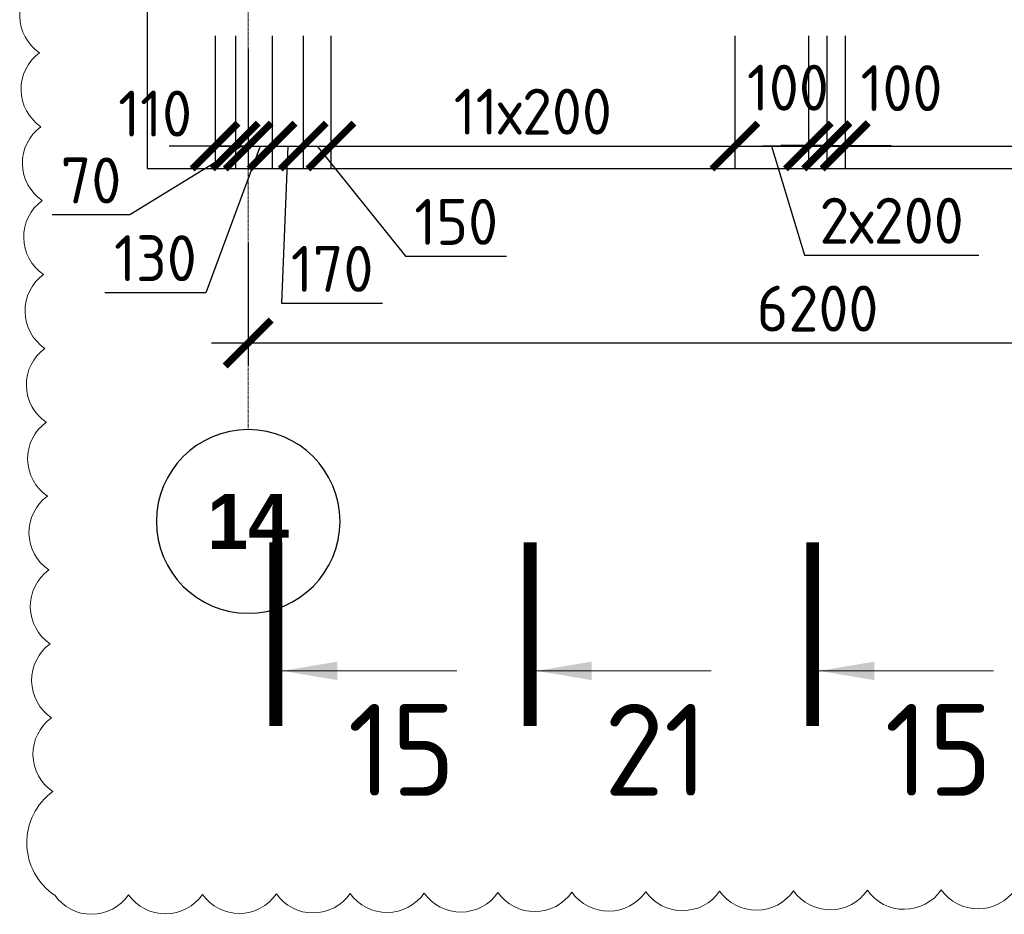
# Model space of a CAD drawing. Header units: millimetres. Extents: x 376598 to 1249954, y -318491 to -22134.
# Tile 150 of 256: x 605301 to 610661, y -123956 to -119085. Entities that reach past the tile are written whole.
import ezdxf

# ---------------------------------------------------------------- set-up
doc = ezdxf.new("R2010")
doc.units = ezdxf.units.MM
doc.linetypes.add('______5', pattern=[1100, 800, -100, 100, -100])
doc.linetypes.add('осевая', pattern=[50.8, 31.75, -6.35, 6.35, -6.35])
for name, color, linetype, lineweight in [('Standard', 7, 'Continuous', 25), ('Оси', 40, '______5', 18), ('РАЗМЕРЫ', 1, 'Continuous', 9), ('Узлы', 7, 'Continuous', 0)]:
    doc.layers.add(name, color=color, linetype=linetype, lineweight=lineweight)
doc.styles.add('Century Gothic', font='GOTHIC.TTF')
doc.styles.add('GOST-2.304_Type-B', font='GOST_Common.ttf')
doc.dimstyles.new('СПДС', dxfattribs={"dimscale": 100, "dimtxt": 2.5, "dimasz": 2.5, "dimexe": 1.25, "dimexo": 0, "dimtad": 1, "dimdec": 0, "dimtxsty": 'GOST-2.304_Type-B', "dimblk": 'ARCHTICK', "dimcen": 2.5, "dimdle": 2, "dimadec": 0, "dimazin": 2, "dimtfac": 0.75, "dimtdec": 0, "dimtmove": 1, "dimatfit": 3, "dimfxl": 1, "dimtolj": 1, "dimarcsym": 1})

# ---------------------------------------------------------------- blocks, each defined once
blk = doc.blocks.new('NSY101')
at = {"color": 0, "linetype": 'ByBlock', "lineweight": -2}
blk.add_circle((0, 0), 50, dxfattribs=at)
blk = doc.blocks.new('_ArchTick')
at = {"color": 0, "linetype": 'ByBlock', "const_width": 0.15}
blk.add_lwpolyline([(-0.5, -0.5), (0.5, 0.5)], dxfattribs=at)
blk = doc.blocks.new('*D75')
at = {"layer": 'DEFPOINTS', "color": 0, "lineweight": 0, "transparency": 16777216}
for p in [(606544.8, -120298.7), (612744.8, -120519.8), (606544.8, -120845.4)]:
    blk.add_point(p, dxfattribs=at)
at = {"layer": 'РАЗМЕРЫ', "color": 0, "lineweight": -2, "transparency": 16777216}
for p, q in [((606544.8, -120298.7), (606544.8, -120970.4)), ((612744.8, -120519.8), (612744.8, -120970.4)), ((612944.8, -120845.4), (606344.8, -120845.4))]:
    blk.add_line(p, q, dxfattribs=at)
at = {"layer": 'РАЗМЕРЫ', "color": 0, "lineweight": -2, "transparency": 16777216, "xscale": 250, "yscale": 250, "zscale": 250, "rotation": 180}
blk.add_blockref('_ArchTick', (606544.8, -120845.4), dxfattribs=at)
at = {"layer": 'РАЗМЕРЫ', "color": 0, "lineweight": -2, "transparency": 16777216, "xscale": 250, "yscale": 250, "zscale": 250}
blk.add_blockref('_ArchTick', (612744.8, -120845.4), dxfattribs=at)
at = {"layer": 'РАЗМЕРЫ', "color": 0, "lineweight": 0, "transparency": 16777216, "insert": (609644.8, -120657.9), "char_height": 250, "attachment_point": 5, "style": 'GOST-2.304_Type-B'}
blk.add_mtext('\\A1;6200', dxfattribs=at)
blk = doc.blocks.new('*D1333')
at = {"layer": 'DEFPOINTS', "color": 0, "lineweight": 0, "transparency": 16777216}
for p in [(606474.9, -119173.4, -720), (606545.2, -119681.5), (606474.9, -119772.9)]:
    blk.add_point(p, dxfattribs=at)
at = {"layer": 'РАЗМЕРЫ', "color": 0, "lineweight": -2, "transparency": 16777216}
for p, q in [((606474.9, -119173.4), (606474.9, -119897.9)), ((606545.2, -119681.5), (606545.2, -119897.9)), ((606510, -119772.9), (605901, -120147.9)), ((606474.9, -119772.9), (606224.9, -119772.9)), ((606545.2, -119772.9), (606474.9, -119772.9)), ((606545.2, -119772.9), (606474.9, -119772.9)), ((606545.2, -119772.9), (606795.2, -119772.9)), ((605901, -120147.9), (605477.1, -120147.9))]:
    blk.add_line(p, q, dxfattribs=at)
at = {"layer": 'РАЗМЕРЫ', "color": 0, "lineweight": -2, "transparency": 16777216, "xscale": 250, "yscale": 250, "zscale": 250}
blk.add_blockref('_ArchTick', (606474.9, -119772.9), dxfattribs=at)
at = {"layer": 'РАЗМЕРЫ', "color": 0, "lineweight": -2, "transparency": 16777216, "xscale": 250, "yscale": 250, "zscale": 250, "rotation": 180}
blk.add_blockref('_ArchTick', (606545.2, -119772.9), dxfattribs=at)
at = {"layer": 'РАЗМЕРЫ', "color": 0, "lineweight": 0, "transparency": 16777216, "insert": (605689.1, -119960.4), "char_height": 250, "attachment_point": 5, "style": 'GOST-2.304_Type-B'}
blk.add_mtext('\\A1;70', dxfattribs=at)
blk = doc.blocks.new('*D1334')
at = {"layer": 'DEFPOINTS', "color": 0, "lineweight": 0, "transparency": 16777216}
for p in [(606675.2, -119173.2, -720), (606544.8, -119243.1), (606675.2, -119773.2)]:
    blk.add_point(p, dxfattribs=at)
at = {"layer": 'РАЗМЕРЫ', "color": 0, "lineweight": -2, "transparency": 16777216}
for p, q in [((606675.2, -119173.2), (606675.2, -119898.2)), ((606544.8, -119243.1), (606544.8, -119898.2)), ((606610, -119773.2), (606314.8, -120571.3)), ((606344.8, -119773.2), (606875.2, -119773.2)), ((606314.8, -120571.3), (605764.8, -120571.3))]:
    blk.add_line(p, q, dxfattribs=at)
at = {"layer": 'РАЗМЕРЫ', "color": 0, "lineweight": -2, "transparency": 16777216, "xscale": 250, "yscale": 250, "zscale": 250, "rotation": 180}
blk.add_blockref('_ArchTick', (606544.8, -119773.2), dxfattribs=at)
at = {"layer": 'РАЗМЕРЫ', "color": 0, "lineweight": -2, "transparency": 16777216, "xscale": 250, "yscale": 250, "zscale": 250}
blk.add_blockref('_ArchTick', (606675.2, -119773.2), dxfattribs=at)
at = {"layer": 'РАЗМЕРЫ', "color": 0, "lineweight": 0, "transparency": 16777216, "insert": (606039.8, -120383.8), "char_height": 250, "attachment_point": 5, "style": 'GOST-2.304_Type-B'}
blk.add_mtext('\\A1;130', dxfattribs=at)
blk = doc.blocks.new('*D1343')
at = {"layer": 'DEFPOINTS', "color": 0, "lineweight": 0, "transparency": 16777216}
for p in [(606675.2, -119173.2, -720), (606844.9, -119173.4, -720), (606844.9, -119773.2)]:
    blk.add_point(p, dxfattribs=at)
at = {"layer": 'РАЗМЕРЫ', "color": 0, "lineweight": -2, "transparency": 16777216}
for p, q in [((606675.2, -119173.2), (606675.2, -119898.2)), ((606844.9, -119173.4), (606844.9, -119898.2)), ((606475.2, -119773.2), (607044.9, -119773.2)), ((606760, -119773.2), (606727, -120629.3)), ((606727, -120629.3), (607277, -120629.3))]:
    blk.add_line(p, q, dxfattribs=at)
at = {"layer": 'РАЗМЕРЫ', "color": 0, "lineweight": -2, "transparency": 16777216, "xscale": 250, "yscale": 250, "zscale": 250, "rotation": 180}
blk.add_blockref('_ArchTick', (606675.2, -119773.2), dxfattribs=at)
at = {"layer": 'РАЗМЕРЫ', "color": 0, "lineweight": -2, "transparency": 16777216, "xscale": 250, "yscale": 250, "zscale": 250}
blk.add_blockref('_ArchTick', (606844.9, -119773.2), dxfattribs=at)
at = {"layer": 'РАЗМЕРЫ', "color": 0, "lineweight": 0, "transparency": 16777216, "insert": (607002, -120441.8), "char_height": 250, "attachment_point": 5, "style": 'GOST-2.304_Type-B'}
blk.add_mtext('\\A1;170', dxfattribs=at)
blk = doc.blocks.new('*D1344')
at = {"layer": 'DEFPOINTS', "color": 0, "lineweight": 0, "transparency": 16777216}
for p in [(606844.9, -119173.4, -720), (606994.9, -119173.4, -720), (606994.9, -119773.2)]:
    blk.add_point(p, dxfattribs=at)
at = {"layer": 'РАЗМЕРЫ', "color": 0, "lineweight": -2, "transparency": 16777216}
for p, q in [((606844.9, -119173.4), (606844.9, -119898.2)), ((606994.9, -119173.4), (606994.9, -119898.2)), ((606644.9, -119773.2), (607194.9, -119773.2)), ((606919.9, -119773.2), (607402.1, -120373.4)), ((607402.1, -120373.4), (607952.1, -120373.4))]:
    blk.add_line(p, q, dxfattribs=at)
at = {"layer": 'РАЗМЕРЫ', "color": 0, "lineweight": -2, "transparency": 16777216, "xscale": 250, "yscale": 250, "zscale": 250, "rotation": 180}
blk.add_blockref('_ArchTick', (606844.9, -119773.2), dxfattribs=at)
at = {"layer": 'РАЗМЕРЫ', "color": 0, "lineweight": -2, "transparency": 16777216, "xscale": 250, "yscale": 250, "zscale": 250}
blk.add_blockref('_ArchTick', (606994.9, -119773.2), dxfattribs=at)
at = {"layer": 'РАЗМЕРЫ', "color": 0, "lineweight": 0, "transparency": 16777216, "insert": (607677.1, -120185.9), "char_height": 250, "attachment_point": 5, "style": 'GOST-2.304_Type-B'}
blk.add_mtext('\\A1;150', dxfattribs=at)
blk = doc.blocks.new('*D1345')
at = {"layer": 'DEFPOINTS', "color": 0, "lineweight": 0, "transparency": 16777216}
for p in [(606994.9, -119173.4, -720), (609194.7, -119173.4), (609194.7, -119773.2)]:
    blk.add_point(p, dxfattribs=at)
at = {"layer": 'РАЗМЕРЫ', "color": 0, "lineweight": -2, "transparency": 16777216}
for p, q in [((606994.9, -119173.4), (606994.9, -119898.2)), ((609194.7, -119173.4), (609194.7, -119898.2)), ((606794.9, -119773.2), (609394.7, -119773.2))]:
    blk.add_line(p, q, dxfattribs=at)
at = {"layer": 'РАЗМЕРЫ', "color": 0, "lineweight": -2, "transparency": 16777216, "xscale": 250, "yscale": 250, "zscale": 250, "rotation": 180}
blk.add_blockref('_ArchTick', (606994.9, -119773.2), dxfattribs=at)
at = {"layer": 'РАЗМЕРЫ', "color": 0, "lineweight": -2, "transparency": 16777216, "xscale": 250, "yscale": 250, "zscale": 250}
blk.add_blockref('_ArchTick', (609194.7, -119773.2), dxfattribs=at)
at = {"layer": 'РАЗМЕРЫ', "color": 0, "lineweight": 0, "transparency": 16777216, "insert": (608094.8, -119585.7), "char_height": 250, "attachment_point": 5, "style": 'GOST-2.304_Type-B'}
blk.add_mtext('\\A1;11х200', dxfattribs=at)
blk = doc.blocks.new('*D1346')
at = {"layer": 'DEFPOINTS', "color": 0, "lineweight": 0, "transparency": 16777216}
for p in [(609194.7, -119173.4), (609594.7, -119173.4), (609594.7, -119773.2)]:
    blk.add_point(p, dxfattribs=at)
at = {"layer": 'РАЗМЕРЫ', "color": 0, "lineweight": -2, "transparency": 16777216}
for p, q in [((609194.7, -119173.4), (609194.7, -119898.2)), ((609594.7, -119173.4), (609594.7, -119898.2)), ((608994.7, -119773.2), (609794.7, -119773.2)), ((609394.7, -119773.2), (609572.8, -120367)), ((609572.8, -120367), (610522.8, -120367))]:
    blk.add_line(p, q, dxfattribs=at)
at = {"layer": 'РАЗМЕРЫ', "color": 0, "lineweight": -2, "transparency": 16777216, "xscale": 250, "yscale": 250, "zscale": 250, "rotation": 180}
blk.add_blockref('_ArchTick', (609194.7, -119773.2), dxfattribs=at)
at = {"layer": 'РАЗМЕРЫ', "color": 0, "lineweight": -2, "transparency": 16777216, "xscale": 250, "yscale": 250, "zscale": 250}
blk.add_blockref('_ArchTick', (609594.7, -119773.2), dxfattribs=at)
at = {"layer": 'РАЗМЕРЫ', "color": 0, "lineweight": 0, "transparency": 16777216, "insert": (610047.8, -120179.5), "char_height": 250, "attachment_point": 5, "style": 'GOST-2.304_Type-B'}
blk.add_mtext('\\A1;2х200', dxfattribs=at)
blk = doc.blocks.new('*D1347')
at = {"layer": 'DEFPOINTS', "color": 0, "lineweight": 0, "transparency": 16777216}
for p in [(609594.7, -119173.4), (609694.7, -119173.4), (609694.7, -119773.2)]:
    blk.add_point(p, dxfattribs=at)
at = {"layer": 'РАЗМЕРЫ', "color": 0, "lineweight": -2, "transparency": 16777216}
for p, q in [((609594.7, -119173.4), (609594.7, -119898.2)), ((609694.7, -119173.4), (609694.7, -119898.2)), ((609594.7, -119773.2), (609344.7, -119773.2)), ((609594.7, -119773.2), (609694.7, -119773.2)), ((609694.7, -119773.2), (609944.7, -119773.2))]:
    blk.add_line(p, q, dxfattribs=at)
at = {"layer": 'РАЗМЕРЫ', "color": 0, "lineweight": -2, "transparency": 16777216, "xscale": 250, "yscale": 250, "zscale": 250}
blk.add_blockref('_ArchTick', (609594.7, -119773.2), dxfattribs=at)
at = {"layer": 'РАЗМЕРЫ', "color": 0, "lineweight": -2, "transparency": 16777216, "xscale": 250, "yscale": 250, "zscale": 250, "rotation": 180}
blk.add_blockref('_ArchTick', (609694.7, -119773.2), dxfattribs=at)
at = {"layer": 'РАЗМЕРЫ', "color": 0, "lineweight": 0, "transparency": 16777216, "insert": (609483.4, -119455.3), "char_height": 250, "attachment_point": 5, "style": 'GOST-2.304_Type-B'}
blk.add_mtext('\\A1;100', dxfattribs=at)
blk = doc.blocks.new('*D1350')
at = {"layer": 'DEFPOINTS', "color": 0, "lineweight": 0, "transparency": 16777216}
for p in [(609694.7, -119173.4), (609795.2, -119173.2, -720), (609795.2, -119770.1)]:
    blk.add_point(p, dxfattribs=at)
at = {"layer": 'РАЗМЕРЫ', "color": 0, "lineweight": -2, "transparency": 16777216}
for p, q in [((609694.7, -119173.4), (609694.7, -119895.1)), ((609795.2, -119173.2), (609795.2, -119895.1)), ((609694.7, -119770.1), (609444.7, -119770.1)), ((609694.7, -119770.1), (609795.2, -119770.1)), ((609795.2, -119770.1), (610045.2, -119770.1))]:
    blk.add_line(p, q, dxfattribs=at)
at = {"layer": 'РАЗМЕРЫ', "color": 0, "lineweight": -2, "transparency": 16777216, "xscale": 250, "yscale": 250, "zscale": 250}
blk.add_blockref('_ArchTick', (609694.7, -119770.1), dxfattribs=at)
at = {"layer": 'РАЗМЕРЫ', "color": 0, "lineweight": -2, "transparency": 16777216, "xscale": 250, "yscale": 250, "zscale": 250, "rotation": 180}
blk.add_blockref('_ArchTick', (609795.2, -119770.1), dxfattribs=at)
at = {"layer": 'РАЗМЕРЫ', "color": 0, "lineweight": 0, "transparency": 16777216, "insert": (610101.7, -119457.6), "char_height": 250, "attachment_point": 5, "style": 'GOST-2.304_Type-B'}
blk.add_mtext('\\A1;100', dxfattribs=at)
blk = doc.blocks.new('*D1351')
at = {"layer": 'DEFPOINTS', "color": 0, "lineweight": 0, "transparency": 16777216}
for p in [(609795.2, -119173.2, -720), (613195.2, -119173.2, -720), (613195.2, -119773.2)]:
    blk.add_point(p, dxfattribs=at)
at = {"layer": 'РАЗМЕРЫ', "color": 0, "lineweight": -2, "transparency": 16777216}
for p, q in [((609795.2, -119173.2), (609795.2, -119898.2)), ((613195.2, -119173.2), (613195.2, -119898.2)), ((609595.2, -119773.2), (613395.2, -119773.2))]:
    blk.add_line(p, q, dxfattribs=at)
at = {"layer": 'РАЗМЕРЫ', "color": 0, "lineweight": -2, "transparency": 16777216, "xscale": 250, "yscale": 250, "zscale": 250, "rotation": 180}
blk.add_blockref('_ArchTick', (609795.2, -119773.2), dxfattribs=at)
at = {"layer": 'РАЗМЕРЫ', "color": 0, "lineweight": -2, "transparency": 16777216, "xscale": 250, "yscale": 250, "zscale": 250}
blk.add_blockref('_ArchTick', (613195.2, -119773.2), dxfattribs=at)
at = {"layer": 'РАЗМЕРЫ', "color": 0, "lineweight": 0, "transparency": 16777216, "insert": (611495.2, -119585.7), "char_height": 250, "attachment_point": 5, "style": 'GOST-2.304_Type-B'}
blk.add_mtext('\\A1;17х200', dxfattribs=at)
blk = doc.blocks.new('*D1326')
at = {"layer": 'DEFPOINTS', "color": 0, "lineweight": 0, "transparency": 16777216}
for p in [(606364.8, -119173.2), (606474.9, -119243.1), (606364.8, -119773.2)]:
    blk.add_point(p, dxfattribs=at)
at = {"layer": 'РАЗМЕРЫ', "color": 0, "lineweight": -2, "transparency": 16777216}
for p, q in [((606364.8, -119173.2), (606364.8, -119898.2)), ((606474.9, -119243.1), (606474.9, -119898.2)), ((606364.8, -119773.2), (606114.8, -119773.2)), ((606474.9, -119773.2), (606364.8, -119773.2)), ((606474.9, -119773.2), (606724.9, -119773.2))]:
    blk.add_line(p, q, dxfattribs=at)
at = {"layer": 'РАЗМЕРЫ', "color": 0, "lineweight": -2, "transparency": 16777216, "xscale": 250, "yscale": 250, "zscale": 250}
blk.add_blockref('_ArchTick', (606364.8, -119773.2), dxfattribs=at)
at = {"layer": 'РАЗМЕРЫ', "color": 0, "lineweight": -2, "transparency": 16777216, "xscale": 250, "yscale": 250, "zscale": 250, "rotation": 180}
blk.add_blockref('_ArchTick', (606474.9, -119773.2), dxfattribs=at)
at = {"layer": 'РАЗМЕРЫ', "color": 0, "lineweight": 0, "transparency": 16777216, "insert": (606038.1, -119596.4), "char_height": 250, "attachment_point": 5, "style": 'GOST-2.304_Type-B'}
blk.add_mtext('\\A1;110', dxfattribs=at)

msp = doc.modelspace()

# ---------------------------------------------------------------- linework, layer by layer
at = {"layer": 'Standard', "color": 7, "linetype": 'Continuous', "lineweight": 25, "transparency": 33554687}
for p, q in [((605994.8, -118994.8), (605994.8, -119894.8)), ((605994.8, -119894.8), (653669.7, -119894.8))]:
    msp.add_line(p, q, dxfattribs=at)
at = {"layer": 'Оси', "color": 16, "linetype": 'осевая', "lineweight": 0, "ltscale": 0.5, "transparency": 33554687}
msp.add_line((606544.9, -114733.3), (606544.8, -121316.8), dxfattribs=at)
at = {"layer": 'РАЗМЕРЫ', "color": 240, "lineweight": 0, "true_color": 0xed1f24}
msp.add_lwpolyline([(605402, -118863.5, 0.520567), (605409.2, -119265.7, 0.520567), (605416.5, -119667.9, 0.520567), (605423.7, -120070, 0.520567), (605430.9, -120472.2, 0.520567), (605438.1, -120874.4, 0.520567), (605445.3, -121276.5, 0.520567), (605452.5, -121678.7, 0.520567), (605459.7, -122080.8, 0.520567), (605467, -122483, 0.520567), (605474.2, -122885.2, 0.520567), (605481.4, -123287.3, 0.520567), (605491.5, -123852, 0.520567), (605893.7, -123849.6, 0.520567), (606296, -123847.1, 0.520567), (606698.2, -123844.6, 0.520567), (607100.4, -123842.2, 0.520567), (607502.6, -123839.7, 0.520567), (607904.8, -123837.3, 0.520567), (608307.1, -123834.8, 0.520567), (608709.3, -123832.4, 0.520567), (609111.5, -123829.9, 0.520567), (609513.7, -123827.4, 0.520567), (609915.9, -123825, 0.520567), (610318.2, -123822.5, 0.520567), (610720.4, -123820.1, 0.520567)], format="xyb", dxfattribs=at)
at = {"layer": 'Узлы', "color": 1, "linetype": 'Continuous', "lineweight": 0}
for p, q in [((606730, -122630.3, -320), (607680, -122630.3, -320)), ((608114.9, -122630.3, -320), (609064.9, -122630.3, -320)), ((609653.3, -122630.3, -320), (610603.3, -122630.3, -320))]:
    msp.add_line(p, q, dxfattribs=at)
at = {"layer": 'Узлы', "color": 1, "linetype": 'Continuous', "lineweight": 0, "const_width": 70, "elevation": -320}
for points in [[(606695, -122930.3), (606695, -121930.3)], [(608079.9, -122930.3), (608079.9, -121930.3)], [(609618.3, -122930.3), (609618.3, -121930.3)]]:
    msp.add_lwpolyline(points, dxfattribs=at)
at = {"layer": 'Узлы', "color": 1, "linetype": 'Continuous', "lineweight": 0}
for points in [[(606730, -122630.3, -320), (607030.5, -122680.6, -320), (607030.5, -122580, -320)], [(608114.9, -122630.3, -320), (608415.4, -122680.6, -320), (608415.4, -122580, -320)], [(609653.3, -122630.3, -320), (609953.8, -122680.6, -320), (609953.8, -122580, -320)]]:
    msp.add_solid(points, dxfattribs=at)

# ---------------------------------------------------------------- block references
at = {"layer": 'Оси', "color": 16, "linetype": 'Continuous', "lineweight": 25, "transparency": 33554687, "xscale": -9.999999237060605, "yscale": 9.999999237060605, "zscale": 9.999999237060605}
msp.add_blockref('NSY101', (606544.8, -121816.8), dxfattribs=at)

# ---------------------------------------------------------------- texts
at = {"layer": 'Оси', "color": 16, "linetype": 'Continuous', "lineweight": 25, "transparency": 33554687, "insert": (606544.8, -121816.8), "char_height": 300, "width": 620, "attachment_point": 5, "style": 'Century Gothic'}
msp.add_mtext('\\A1;{\\fCentury Gothic|i0|b1;\\H300.000000;\\W1.000000;\\C16;14}\\P', dxfattribs=at)
at = {"layer": 'Узлы', "color": 1, "linetype": 'Continuous', "lineweight": 0, "char_height": 500, "attachment_point": 5, "style": 'GOST-2.304_Type-B'}
for s, insert in [('15', (607380, -123060.3, -320)), ('21', (608764.9, -123060.3, -320)), ('15', (610303.3, -123060.3, -320))]:
    msp.add_mtext_dynamic_manual_height_columns(s, width=723.88, gutter_width=25, heights=[0], dxfattribs=dict(at, insert=insert))

# ---------------------------------------------------------------- dimensions: what is measured, and where the dimension line sits
at = {"layer": 'РАЗМЕРЫ', "color": 1, "lineweight": 0}
for base, p1, p2, picture, middle in [((606474.9, -119772.9), (606545.2, -119681.5), (606474.9, -119173.4, -720), '*D1333', (605838.5, -120147.9)), ((606364.8, -119773.2), (606474.9, -119243.1), (606364.8, -119173.2), '*D1326', (606038.1, -119783.9)), ((606675.2, -119773.2), (606544.8, -119243.1), (606675.2, -119173.2, -720), '*D1334', (606252.3, -120571.3)), ((606844.9, -119773.2), (606675.2, -119173.2, -720), (606844.9, -119173.4, -720), '*D1343', (606789.5, -120629.3)), ((606994.9, -119773.2), (606844.9, -119173.4, -720), (606994.9, -119173.4, -720), '*D1344', (607464.6, -120373.4)), ((609694.7, -119773.2), (609594.7, -119173.4), (609694.7, -119173.4), '*D1347', (609483.4, -119642.8)), ((609795.1701, -119770.0711), (609694.7244, -119173.4401), (609795.1701, -119173.1948, -720), '*D1350', (610101.6625, -119645.0711))]:
    dim = msp.add_linear_dim(base=base, p1=p1, p2=p2, angle=180, dimstyle='СПДС', dxfattribs=at)
    dim.commit()
    dim.dimension.update_dxf_attribs({"geometry": picture, "text_midpoint": middle, "dimtype": 160})
for base, p1, p2, text, picture, middle in [((609194.7, -119773.2), (606994.9, -119173.4, -720), (609194.7, -119173.4), '11х200', '*D1345', (608094.8, -119585.7)), ((609594.7, -119773.2), (609194.7, -119173.4), (609594.7, -119173.4), '2х200', '*D1346', (609635.3, -120179.5)), ((613195.2, -119773.2), (609795.2, -119173.2, -720), (613195.2, -119173.2, -720), '17х200', '*D1351', (611495.2, -119585.7))]:
    dim = msp.add_linear_dim(base=base, p1=p1, p2=p2, angle=180, text=text, dimstyle='СПДС', dxfattribs=at)
    dim.commit()
    dim.dimension.update_dxf_attribs({"geometry": picture, "text_midpoint": middle})
dim = msp.add_linear_dim(base=(606544.8, -120845.4), p1=(612744.8, -120519.8), p2=(606544.8, -120298.7), angle=180, dimstyle='СПДС', dxfattribs=at)
dim.commit()
dim.dimension.update_dxf_attribs({"geometry": '*D75', "text_midpoint": (609644.8, -120657.9)})

doc.saveas('drawing.dxf')
